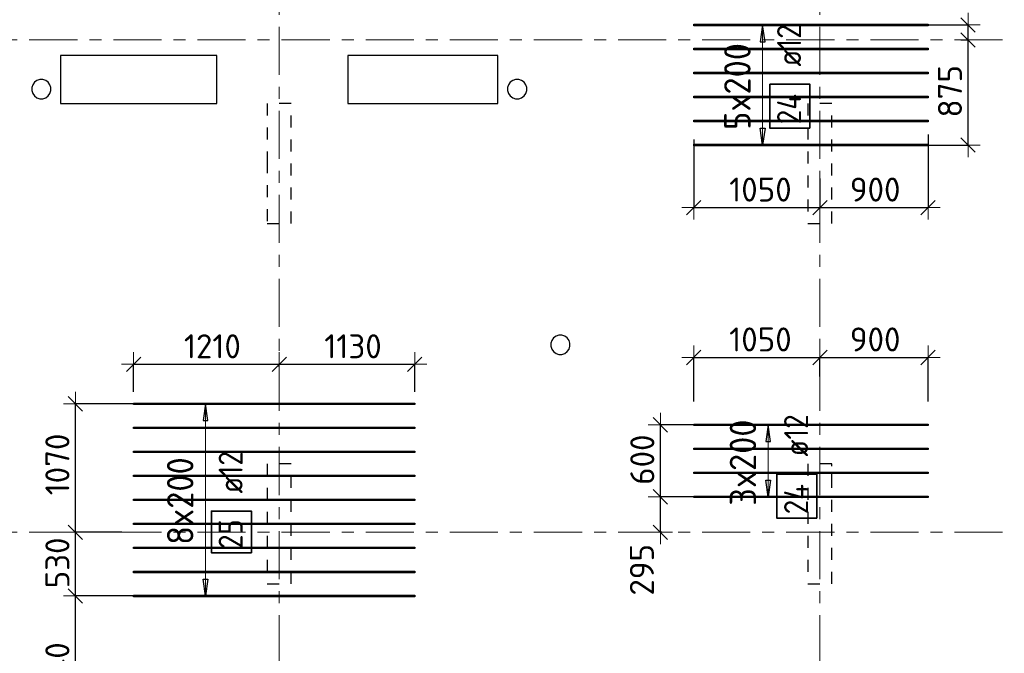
# Model space of a CAD drawing. Header units: metres. Extents: x -38 to 98, y -15 to 21.
# Tile 19 of 147: x 21.79 to 29.98, y 2.29 to 7.57. Entities that reach past the tile are written whole.
import ezdxf

# ---------------------------------------------------------------- set-up
doc = ezdxf.new("R2010")
doc.units = ezdxf.units.M
doc.header["$PDMODE"] = 65
for name, pattern in [('______11', [0.5, 0.4, -0.05, 0, -0.05]), ('______2', [0.0405, 0.03, -0.0105]), ('______5', [1.1, 0.8, -0.1, 0.1, -0.1])]:
    doc.linetypes.add(name, pattern=pattern)
for name, color, linetype, lineweight in [('XR$1$Осевая линия (1)', 7, '______5', 13), ('XR$4$Перекрытие (1)', 7, 'Continuous', 35), ('XR$4$Размерная линия (1)', 7, 'Continuous', 13)]:
    doc.layers.add(name, color=color, linetype=linetype, lineweight=lineweight)
doc.layers.add('XR$4$Арм.стержн.Доп. Арм верхн.зоны Х', color=7, linetype='Continuous', lineweight=35, true_color=0x8c8cff)
doc.layers.add('XR$6$Стена_ бетон несущ.', color=7, linetype='Continuous', lineweight=70, true_color=0xb4b496)
doc.styles.add('ISOCPEUR', font='txt')
doc.dimstyles.new('DIMSTYLE_3', dxfattribs={"dimtxt": 0.2, "dimasz": 0.2, "dimexe": 0, "dimexo": 0, "dimgap": 0.1, "dimtad": 2, "dimdec": 0, "dimlfac": 1000, "dimrnd": 5, "dimzin": 12, "dimdsep": 46, "dimtxsty": 'ISOCPEUR', "dimblk1": 'ALL_ML_STRICH', "dimblk2": 'ALL_ML_STRICH', "dimsah": 1, "dimcen": 0, "dimclrd": 7, "dimclre": 256, "dimclrt": 7, "dimadec": 0, "dimazin": 0, "dimtfac": 1, "dimtdec": 0, "dimtix": 1, "dimtmove": 2, "dimatfit": 3, "dimfxl": 0, "dimtzin": 0, "dimlwd": 0, "dimlwe": -3, "dimarcsym": 0})
doc.dimstyles.new('DIMSTYLE_33', dxfattribs={"dimtxt": 0.2, "dimasz": 0.2, "dimexe": 0, "dimexo": 0, "dimgap": 0.1, "dimtad": 2, "dimdec": 0, "dimlfac": 1000, "dimrnd": 5, "dimzin": 12, "dimdsep": 46, "dimtxsty": 'ISOCPEUR', "dimblk1": 'ALL_ML_STRICH', "dimblk2": 'ALL_ML_STRICH', "dimsah": 1, "dimcen": 0, "dimclrd": 7, "dimclre": 256, "dimclrt": 7, "dimadec": 0, "dimazin": 0, "dimtfac": 1, "dimtdec": 0, "dimtix": 1, "dimtmove": 2, "dimatfit": 3, "dimfxl": 0, "dimtvp": 1.2, "dimtzin": 0, "dimlwd": 0, "dimlwe": -3, "dimarcsym": 0})

# ---------------------------------------------------------------- blocks, each defined once
blk = doc.blocks.new('ALL_ML_STRICH')
at = {"color": 0, "linetype": 'ByBlock', "lineweight": -2}
for p, q in [((0, -0.5), (0, 0.5)), ((-1, 0), (0.5, 0)), ((-0.3, -0.3), (0.3, 0.3))]:
    blk.add_line(p, q, dxfattribs=at)
blk = doc.blocks.new('*D343')
at = {"layer": 'DEFPOINTS', "color": 7, "linetype": 'Continuous', "lineweight": 13, "transparency": 33554687}
for p in [(22.8071, 2.7692), (22.2537, 1.4292), (22.8071, 1.4292)]:
    blk.add_point(p, dxfattribs=at)
at = {"layer": 'XR$4$Размерная линия (1)', "color": 9, "linetype": 'Continuous', "lineweight": -2, "true_color": 0xc7c7c7, "transparency": 33554687}
for p, q in [((22.7871, 2.7692), (22.2537, 2.7692)), ((22.7871, 1.4292), (22.2537, 1.4292))]:
    blk.add_line(p, q, dxfattribs=at)
at = {"layer": 'XR$4$Размерная линия (1)', "color": 7, "linetype": 'Continuous', "lineweight": -2, "transparency": 33554687}
blk.add_line((22.2537, 1.4292), (22.2537, 2.7692), dxfattribs=at)
at = {"layer": 'XR$4$Размерная линия (1)', "color": 7, "linetype": 'Continuous', "lineweight": 13, "transparency": 33554687, "xscale": 0.2, "yscale": 0.2, "zscale": 0.2}
for p, rotation in [((22.2537, 2.7692), 90), ((22.2537, 1.4292), 270)]:
    blk.add_blockref('ALL_ML_STRICH', p, dxfattribs=dict(at, rotation=rotation))
at = {"layer": 'XR$4$Размерная линия (1)', "color": 7, "linetype": 'Continuous', "lineweight": 13, "transparency": 33554687, "insert": (22.1037, 2.1192), "char_height": 0.2, "width": 0.8, "attachment_point": 5, "rotation": 90, "style": 'ISOCPEUR'}
blk.add_mtext('\\A1;{1340}', dxfattribs=at)
blk = doc.blocks.new('*D344')
at = {"layer": 'DEFPOINTS', "color": 7, "linetype": 'Continuous', "lineweight": 13, "transparency": 33554687}
for p in [(22.6607, 3.3), (22.2537, 2.7692), (22.8071, 2.7692)]:
    blk.add_point(p, dxfattribs=at)
at = {"layer": 'XR$4$Размерная линия (1)', "color": 9, "linetype": 'Continuous', "lineweight": -2, "true_color": 0xc7c7c7, "transparency": 33554687}
for p, q in [((22.6407, 3.3), (22.2537, 3.3)), ((22.7871, 2.7692), (22.2537, 2.7692))]:
    blk.add_line(p, q, dxfattribs=at)
at = {"layer": 'XR$4$Размерная линия (1)', "color": 7, "linetype": 'Continuous', "lineweight": -2, "transparency": 33554687}
blk.add_line((22.2537, 2.7692), (22.2537, 3.3), dxfattribs=at)
at = {"layer": 'XR$4$Размерная линия (1)', "color": 7, "linetype": 'Continuous', "lineweight": 13, "transparency": 33554687, "xscale": 0.2, "yscale": 0.2, "zscale": 0.2}
for p, rotation in [((22.2537, 3.3), 90), ((22.2537, 2.7692), 270)]:
    blk.add_blockref('ALL_ML_STRICH', p, dxfattribs=dict(at, rotation=rotation))
at = {"layer": 'XR$4$Размерная линия (1)', "color": 7, "linetype": 'Continuous', "lineweight": 13, "transparency": 33554687, "insert": (22.1037, 3.0446), "char_height": 0.2, "width": 0.6, "attachment_point": 5, "rotation": 90, "style": 'ISOCPEUR'}
blk.add_mtext('\\A1;{530}', dxfattribs=at)
blk = doc.blocks.new('*D345')
at = {"layer": 'DEFPOINTS', "color": 7, "linetype": 'Continuous', "lineweight": 13, "transparency": 33554687}
for p in [(22.814, 4.3692), (22.2537, 3.3), (22.6607, 3.3)]:
    blk.add_point(p, dxfattribs=at)
at = {"layer": 'XR$4$Размерная линия (1)', "color": 9, "linetype": 'Continuous', "lineweight": -2, "true_color": 0xc7c7c7, "transparency": 33554687}
for p, q in [((22.794, 4.3692), (22.2537, 4.3692)), ((22.6407, 3.3), (22.2537, 3.3))]:
    blk.add_line(p, q, dxfattribs=at)
at = {"layer": 'XR$4$Размерная линия (1)', "color": 7, "linetype": 'Continuous', "lineweight": -2, "transparency": 33554687}
blk.add_line((22.2537, 3.3), (22.2537, 4.3692), dxfattribs=at)
at = {"layer": 'XR$4$Размерная линия (1)', "color": 7, "linetype": 'Continuous', "lineweight": 13, "transparency": 33554687, "xscale": 0.2, "yscale": 0.2, "zscale": 0.2}
for p, rotation in [((22.2537, 4.3692), 90), ((22.2537, 3.3), 270)]:
    blk.add_blockref('ALL_ML_STRICH', p, dxfattribs=dict(at, rotation=rotation))
at = {"layer": 'XR$4$Размерная линия (1)', "color": 7, "linetype": 'Continuous', "lineweight": 13, "transparency": 33554687, "insert": (22.1037, 3.8646), "char_height": 0.2, "width": 0.8, "attachment_point": 5, "rotation": 90, "style": 'ISOCPEUR'}
blk.add_mtext('\\A1;{1070}', dxfattribs=at)
blk = doc.blocks.new('*D346')
at = {"layer": 'DEFPOINTS', "color": 7, "linetype": 'Continuous', "lineweight": 13, "transparency": 33554687}
for p in [(22.7378, 4.6985), (23.95, 4.6572), (22.7378, 4.4479)]:
    blk.add_point(p, dxfattribs=at)
at = {"layer": 'XR$4$Размерная линия (1)', "color": 9, "linetype": 'Continuous', "lineweight": -2, "true_color": 0xc7c7c7, "transparency": 33554687}
for p, q in [((22.7378, 4.4679), (22.7378, 4.6985)), ((23.95, 4.6772), (23.95, 4.6985))]:
    blk.add_line(p, q, dxfattribs=at)
at = {"layer": 'XR$4$Размерная линия (1)', "color": 7, "linetype": 'Continuous', "lineweight": -2, "transparency": 33554687}
blk.add_line((22.7378, 4.6985), (23.95, 4.6985), dxfattribs=at)
at = {"layer": 'XR$4$Размерная линия (1)', "color": 7, "linetype": 'Continuous', "lineweight": 13, "transparency": 33554687, "xscale": 0.2, "yscale": 0.2, "zscale": 0.2, "rotation": 180}
blk.add_blockref('ALL_ML_STRICH', (22.7378, 4.6985), dxfattribs=at)
at = {"layer": 'XR$4$Размерная линия (1)', "color": 7, "linetype": 'Continuous', "lineweight": 13, "transparency": 33554687, "xscale": 0.2, "yscale": 0.2, "zscale": 0.2}
blk.add_blockref('ALL_ML_STRICH', (23.95, 4.6985), dxfattribs=at)
at = {"layer": 'XR$4$Размерная линия (1)', "color": 7, "linetype": 'Continuous', "lineweight": 13, "transparency": 33554687, "insert": (23.3939, 4.8485), "char_height": 0.2, "width": 0.8, "attachment_point": 5, "style": 'ISOCPEUR'}
blk.add_mtext('\\A1;{1210}', dxfattribs=at)
blk = doc.blocks.new('*D347')
at = {"layer": 'DEFPOINTS', "color": 7, "linetype": 'Continuous', "lineweight": 13, "transparency": 33554687}
for p in [(23.95, 4.6985), (23.95, 4.6572), (25.0778, 4.4482)]:
    blk.add_point(p, dxfattribs=at)
at = {"layer": 'XR$4$Размерная линия (1)', "color": 9, "linetype": 'Continuous', "lineweight": -2, "true_color": 0xc7c7c7, "transparency": 33554687}
for p, q in [((23.95, 4.6772), (23.95, 4.6985)), ((25.0778, 4.4682), (25.0778, 4.6985))]:
    blk.add_line(p, q, dxfattribs=at)
at = {"layer": 'XR$4$Размерная линия (1)', "color": 7, "linetype": 'Continuous', "lineweight": -2, "transparency": 33554687}
blk.add_line((23.95, 4.6985), (25.0778, 4.6985), dxfattribs=at)
at = {"layer": 'XR$4$Размерная линия (1)', "color": 7, "linetype": 'Continuous', "lineweight": 13, "transparency": 33554687, "xscale": 0.2, "yscale": 0.2, "zscale": 0.2, "rotation": 180}
blk.add_blockref('ALL_ML_STRICH', (23.95, 4.6985), dxfattribs=at)
at = {"layer": 'XR$4$Размерная линия (1)', "color": 7, "linetype": 'Continuous', "lineweight": 13, "transparency": 33554687, "xscale": 0.2, "yscale": 0.2, "zscale": 0.2}
blk.add_blockref('ALL_ML_STRICH', (25.0778, 4.6985), dxfattribs=at)
at = {"layer": 'XR$4$Размерная линия (1)', "color": 7, "linetype": 'Continuous', "lineweight": 13, "transparency": 33554687, "insert": (24.5639, 4.8485), "char_height": 0.2, "width": 0.8, "attachment_point": 5, "style": 'ISOCPEUR'}
blk.add_mtext('\\A1;{1130}', dxfattribs=at)
blk = doc.blocks.new('*D359')
at = {"layer": 'DEFPOINTS', "color": 7, "linetype": 'Continuous', "lineweight": 13, "transparency": 33554687}
for p in [(27.4633, 3.5946), (27.1217, 3.3), (27.1547, 3.3)]:
    blk.add_point(p, dxfattribs=at)
at = {"layer": 'XR$4$Размерная линия (1)', "color": 9, "linetype": 'Continuous', "lineweight": -2, "true_color": 0xc7c7c7, "transparency": 33554687}
for p, q in [((27.4433, 3.5946), (27.1217, 3.5946)), ((27.1347, 3.3), (27.1217, 3.3))]:
    blk.add_line(p, q, dxfattribs=at)
at = {"layer": 'XR$4$Размерная линия (1)', "color": 7, "linetype": 'Continuous', "lineweight": -2, "transparency": 33554687}
blk.add_line((27.1217, 3.3), (27.1217, 3.5946), dxfattribs=at)
at = {"layer": 'XR$4$Размерная линия (1)', "color": 7, "linetype": 'Continuous', "lineweight": 13, "transparency": 33554687, "xscale": 0.2, "yscale": 0.2, "zscale": 0.2}
for p, rotation in [((27.1217, 3.5946), 90), ((27.1217, 3.3), 270)]:
    blk.add_blockref('ALL_ML_STRICH', p, dxfattribs=dict(at, rotation=rotation))
at = {"layer": 'XR$4$Размерная линия (1)', "color": 7, "linetype": 'Continuous', "lineweight": 13, "transparency": 33554687, "insert": (26.968, 2.987), "char_height": 0.2, "width": 0.6, "attachment_point": 5, "rotation": 90, "style": 'ISOCPEUR'}
blk.add_mtext('\\A1;{295}', dxfattribs=at)
blk = doc.blocks.new('*D360')
at = {"layer": 'DEFPOINTS', "color": 7, "linetype": 'Continuous', "lineweight": 13, "transparency": 33554687}
for p in [(27.4908, 4.1946), (27.1217, 3.5946), (27.4633, 3.5946)]:
    blk.add_point(p, dxfattribs=at)
at = {"layer": 'XR$4$Размерная линия (1)', "color": 9, "linetype": 'Continuous', "lineweight": -2, "true_color": 0xc7c7c7, "transparency": 33554687}
for p, q in [((27.4708, 4.1946), (27.1217, 4.1946)), ((27.4433, 3.5946), (27.1217, 3.5946))]:
    blk.add_line(p, q, dxfattribs=at)
at = {"layer": 'XR$4$Размерная линия (1)', "color": 7, "linetype": 'Continuous', "lineweight": -2, "transparency": 33554687}
blk.add_line((27.1217, 3.5946), (27.1217, 4.1946), dxfattribs=at)
at = {"layer": 'XR$4$Размерная линия (1)', "color": 7, "linetype": 'Continuous', "lineweight": 13, "transparency": 33554687, "xscale": 0.2, "yscale": 0.2, "zscale": 0.2}
for p, rotation in [((27.1217, 4.1946), 90), ((27.1217, 3.5946), 270)]:
    blk.add_blockref('ALL_ML_STRICH', p, dxfattribs=dict(at, rotation=rotation))
at = {"layer": 'XR$4$Размерная линия (1)', "color": 7, "linetype": 'Continuous', "lineweight": 13, "transparency": 33554687, "insert": (26.9717, 3.9046), "char_height": 0.2, "width": 0.6, "attachment_point": 5, "rotation": 90, "style": 'ISOCPEUR'}
blk.add_mtext('\\A1;{600}', dxfattribs=at)
blk = doc.blocks.new('*D361')
at = {"layer": 'DEFPOINTS', "color": 7, "linetype": 'Continuous', "lineweight": 13, "transparency": 33554687}
for p in [(29.6014, 7.4), (29.2984, 6.5243), (29.6823, 6.5243)]:
    blk.add_point(p, dxfattribs=at)
at = {"layer": 'XR$4$Размерная линия (1)', "color": 9, "linetype": 'Continuous', "lineweight": -2, "true_color": 0xc7c7c7, "transparency": 33554687}
for p, q in [((29.6214, 7.4), (29.6823, 7.4)), ((29.3184, 6.5243), (29.6823, 6.5243))]:
    blk.add_line(p, q, dxfattribs=at)
at = {"layer": 'XR$4$Размерная линия (1)', "color": 7, "linetype": 'Continuous', "lineweight": -2, "transparency": 33554687}
blk.add_line((29.6823, 6.5243), (29.6823, 7.4), dxfattribs=at)
at = {"layer": 'XR$4$Размерная линия (1)', "color": 7, "linetype": 'Continuous', "lineweight": 13, "transparency": 33554687, "xscale": 0.2, "yscale": 0.2, "zscale": 0.2}
for p, rotation in [((29.6823, 7.4), 90), ((29.6823, 6.5243), 270)]:
    blk.add_blockref('ALL_ML_STRICH', p, dxfattribs=dict(at, rotation=rotation))
at = {"layer": 'XR$4$Размерная линия (1)', "color": 7, "linetype": 'Continuous', "lineweight": 13, "transparency": 33554687, "insert": (29.5323, 6.9722), "char_height": 0.2, "width": 0.6, "attachment_point": 5, "rotation": 90, "style": 'ISOCPEUR'}
blk.add_mtext('\\A1;{875}', dxfattribs=at)
blk = doc.blocks.new('*D362')
at = {"layer": 'DEFPOINTS', "color": 7, "linetype": 'Continuous', "lineweight": 13, "transparency": 33554687}
for p in [(29.2653, 7.5243), (29.6014, 7.4), (29.6823, 7.4)]:
    blk.add_point(p, dxfattribs=at)
at = {"layer": 'XR$4$Размерная линия (1)', "color": 9, "linetype": 'Continuous', "lineweight": -2, "true_color": 0xc7c7c7, "transparency": 33554687}
for p, q in [((29.2853, 7.5243), (29.6823, 7.5243)), ((29.6214, 7.4), (29.6823, 7.4))]:
    blk.add_line(p, q, dxfattribs=at)
at = {"layer": 'XR$4$Размерная линия (1)', "color": 7, "linetype": 'Continuous', "lineweight": -2, "transparency": 33554687}
blk.add_line((29.6823, 7.4), (29.6823, 7.5243), dxfattribs=at)
at = {"layer": 'XR$4$Размерная линия (1)', "color": 7, "linetype": 'Continuous', "lineweight": 13, "transparency": 33554687, "xscale": 0.2, "yscale": 0.2, "zscale": 0.2}
for p, rotation in [((29.6823, 7.5243), 90), ((29.6823, 7.4), 270)]:
    blk.add_blockref('ALL_ML_STRICH', p, dxfattribs=dict(at, rotation=rotation))
at = {"layer": 'XR$4$Размерная линия (1)', "color": 7, "linetype": 'Continuous', "lineweight": 13, "transparency": 33554687, "insert": (29.5314, 7.8746), "char_height": 0.2, "width": 0.6, "attachment_point": 5, "rotation": 90, "style": 'ISOCPEUR'}
blk.add_mtext('\\A1;{125}', dxfattribs=at)
blk = doc.blocks.new('*D363')
at = {"layer": 'DEFPOINTS', "color": 7, "linetype": 'Continuous', "lineweight": 13, "transparency": 33554687}
for p in [(27.3994, 6.5896), (28.45, 6.2667), (27.3994, 6.0037)]:
    blk.add_point(p, dxfattribs=at)
at = {"layer": 'XR$4$Размерная линия (1)', "color": 9, "linetype": 'Continuous', "lineweight": -2, "true_color": 0xc7c7c7, "transparency": 33554687}
for p, q in [((27.3994, 6.5696), (27.3994, 6.0037)), ((28.45, 6.2467), (28.45, 6.0037))]:
    blk.add_line(p, q, dxfattribs=at)
at = {"layer": 'XR$4$Размерная линия (1)', "color": 7, "linetype": 'Continuous', "lineweight": -2, "transparency": 33554687}
blk.add_line((27.3994, 6.0037), (28.45, 6.0037), dxfattribs=at)
at = {"layer": 'XR$4$Размерная линия (1)', "color": 7, "linetype": 'Continuous', "lineweight": 13, "transparency": 33554687, "xscale": 0.2, "yscale": 0.2, "zscale": 0.2, "rotation": 180}
blk.add_blockref('ALL_ML_STRICH', (27.3994, 6.0037), dxfattribs=at)
at = {"layer": 'XR$4$Размерная линия (1)', "color": 7, "linetype": 'Continuous', "lineweight": 13, "transparency": 33554687, "xscale": 0.2, "yscale": 0.2, "zscale": 0.2}
blk.add_blockref('ALL_ML_STRICH', (28.45, 6.0037), dxfattribs=at)
at = {"layer": 'XR$4$Размерная линия (1)', "color": 7, "linetype": 'Continuous', "lineweight": 13, "transparency": 33554687, "insert": (27.9547, 6.1537), "char_height": 0.2, "width": 0.8, "attachment_point": 5, "style": 'ISOCPEUR'}
blk.add_mtext('\\A1;{1050}', dxfattribs=at)
blk = doc.blocks.new('*D364')
at = {"layer": 'DEFPOINTS', "color": 7, "linetype": 'Continuous', "lineweight": 13, "transparency": 33554687}
for p in [(29.3494, 6.6326), (28.45, 6.2667), (28.45, 6.0037)]:
    blk.add_point(p, dxfattribs=at)
at = {"layer": 'XR$4$Размерная линия (1)', "color": 9, "linetype": 'Continuous', "lineweight": -2, "true_color": 0xc7c7c7, "transparency": 33554687}
for p, q in [((29.3494, 6.6126), (29.3494, 6.0037)), ((28.45, 6.2467), (28.45, 6.0037))]:
    blk.add_line(p, q, dxfattribs=at)
at = {"layer": 'XR$4$Размерная линия (1)', "color": 7, "linetype": 'Continuous', "lineweight": -2, "transparency": 33554687}
blk.add_line((28.45, 6.0037), (29.3494, 6.0037), dxfattribs=at)
at = {"layer": 'XR$4$Размерная линия (1)', "color": 7, "linetype": 'Continuous', "lineweight": 13, "transparency": 33554687, "xscale": 0.2, "yscale": 0.2, "zscale": 0.2, "rotation": 180}
blk.add_blockref('ALL_ML_STRICH', (28.45, 6.0037), dxfattribs=at)
at = {"layer": 'XR$4$Размерная линия (1)', "color": 7, "linetype": 'Continuous', "lineweight": 13, "transparency": 33554687, "xscale": 0.2, "yscale": 0.2, "zscale": 0.2}
blk.add_blockref('ALL_ML_STRICH', (29.3494, 6.0037), dxfattribs=at)
at = {"layer": 'XR$4$Размерная линия (1)', "color": 7, "linetype": 'Continuous', "lineweight": 13, "transparency": 33554687, "insert": (28.9097, 6.1537), "char_height": 0.2, "width": 0.6, "attachment_point": 5, "style": 'ISOCPEUR'}
blk.add_mtext('\\A1;{900}', dxfattribs=at)
blk = doc.blocks.new('*D540')
at = {"layer": 'DEFPOINTS', "color": 7, "linetype": 'Continuous', "lineweight": 13, "transparency": 33554687}
for p in [(27.3994, 4.7555), (28.45, 4.4972), (27.3994, 4.2886)]:
    blk.add_point(p, dxfattribs=at)
at = {"layer": 'XR$4$Размерная линия (1)', "color": 9, "linetype": 'Continuous', "lineweight": -2, "true_color": 0xc7c7c7, "transparency": 33554687}
for p, q in [((27.3994, 4.3886), (27.3994, 4.7555)), ((28.45, 4.5972), (28.45, 4.7555))]:
    blk.add_line(p, q, dxfattribs=at)
at = {"layer": 'XR$4$Размерная линия (1)', "color": 7, "linetype": 'Continuous', "lineweight": -2, "transparency": 33554687}
blk.add_line((27.3994, 4.7555), (28.45, 4.7555), dxfattribs=at)
at = {"layer": 'XR$4$Размерная линия (1)', "color": 7, "linetype": 'Continuous', "lineweight": 13, "transparency": 33554687, "xscale": 0.2, "yscale": 0.2, "zscale": 0.2, "rotation": 180}
blk.add_blockref('ALL_ML_STRICH', (27.3994, 4.7555), dxfattribs=at)
at = {"layer": 'XR$4$Размерная линия (1)', "color": 7, "linetype": 'Continuous', "lineweight": 13, "transparency": 33554687, "xscale": 0.2, "yscale": 0.2, "zscale": 0.2}
blk.add_blockref('ALL_ML_STRICH', (28.45, 4.7555), dxfattribs=at)
at = {"layer": 'XR$4$Размерная линия (1)', "color": 7, "linetype": 'Continuous', "lineweight": 13, "transparency": 33554687, "insert": (27.9547, 4.9055), "char_height": 0.2, "width": 0.8, "attachment_point": 5, "style": 'ISOCPEUR'}
blk.add_mtext('\\A1;{1050}', dxfattribs=at)
blk = doc.blocks.new('*D541')
at = {"layer": 'DEFPOINTS', "color": 7, "linetype": 'Continuous', "lineweight": 13, "transparency": 33554687}
for p in [(28.45, 4.7555), (28.45, 4.4972), (29.3494, 4.2886)]:
    blk.add_point(p, dxfattribs=at)
at = {"layer": 'XR$4$Размерная линия (1)', "color": 9, "linetype": 'Continuous', "lineweight": -2, "true_color": 0xc7c7c7, "transparency": 33554687}
for p, q in [((28.45, 4.5972), (28.45, 4.7555)), ((29.3494, 4.3886), (29.3494, 4.7555))]:
    blk.add_line(p, q, dxfattribs=at)
at = {"layer": 'XR$4$Размерная линия (1)', "color": 7, "linetype": 'Continuous', "lineweight": -2, "transparency": 33554687}
blk.add_line((28.45, 4.7555), (29.3494, 4.7555), dxfattribs=at)
at = {"layer": 'XR$4$Размерная линия (1)', "color": 7, "linetype": 'Continuous', "lineweight": 13, "transparency": 33554687, "xscale": 0.2, "yscale": 0.2, "zscale": 0.2, "rotation": 180}
blk.add_blockref('ALL_ML_STRICH', (28.45, 4.7555), dxfattribs=at)
at = {"layer": 'XR$4$Размерная линия (1)', "color": 7, "linetype": 'Continuous', "lineweight": 13, "transparency": 33554687, "xscale": 0.2, "yscale": 0.2, "zscale": 0.2}
blk.add_blockref('ALL_ML_STRICH', (29.3494, 4.7555), dxfattribs=at)
at = {"layer": 'XR$4$Размерная линия (1)', "color": 7, "linetype": 'Continuous', "lineweight": 13, "transparency": 33554687, "insert": (28.9097, 4.9055), "char_height": 0.2, "width": 0.6, "attachment_point": 5, "style": 'ISOCPEUR'}
blk.add_mtext('\\A1;{900}', dxfattribs=at)

msp = doc.modelspace()

# ---------------------------------------------------------------- linework, layer by layer
at = {"layer": 'XR$1$Осевая линия (1)', "color": 253, "linetype": '______11', "lineweight": 13, "true_color": 0xa0a0a0, "transparency": 33554687}
for p, q in [((28.45, -3.39), (28.45, 8.92)), ((23.95, -3.39), (23.95, 8.13)), ((-2.63, 7.4), (62.6, 7.4)), ((-2.63, 3.3), (62.6, 3.3))]:
    msp.add_line(p, q, dxfattribs=at)
at = {"layer": 'XR$4$Арм.стержн.Доп. Арм верхн.зоны Х', "color": 253, "linetype": 'Continuous', "lineweight": -3, "true_color": 0xa0a0a0, "transparency": 33554687}
for p, q in [((27.9729, 7.5246), (27.8729, 7.5246)), ((27.9729, 7.5246), (28.0729, 7.5246)), ((27.9729, 6.5246), (27.8729, 6.5246)), ((27.9729, 6.5246), (28.0729, 6.5246)), ((23.3357, 4.3692), (23.2357, 4.3692)), ((23.3357, 4.3692), (23.4357, 4.3692)), ((28.0191, 4.1946), (27.9191, 4.1946)), ((28.0191, 4.1946), (28.1191, 4.1946)), ((28.0191, 3.5946), (27.9191, 3.5946)), ((28.0191, 3.5946), (28.1191, 3.5946)), ((23.3357, 2.7692), (23.2357, 2.7692)), ((23.3357, 2.7692), (23.4357, 2.7692))]:
    msp.add_line(p, q, dxfattribs=at)
at = {"layer": 'XR$4$Арм.стержн.Доп. Арм верхн.зоны Х', "color": 7, "linetype": 'Continuous', "lineweight": 25, "transparency": 33554687}
for p, q in [((27.9729, 7.5246), (27.9529, 7.3846)), ((27.9929, 7.3846), (27.9729, 7.5246)), ((27.9529, 7.3846), (27.9929, 7.3846)), ((27.9729, 6.5246), (27.9529, 6.6646)), ((27.9529, 6.6646), (27.9929, 6.6646)), ((27.9929, 6.6646), (27.9729, 6.5246)), ((23.3357, 4.3692), (23.3157, 4.2292)), ((23.3557, 4.2292), (23.3357, 4.3692)), ((23.3157, 4.2292), (23.3557, 4.2292)), ((28.0191, 4.1946), (27.9991, 4.0546)), ((28.0391, 4.0546), (28.0191, 4.1946)), ((27.9991, 4.0546), (28.0391, 4.0546)), ((28.0191, 3.5946), (27.9991, 3.7346)), ((27.9991, 3.7346), (28.0391, 3.7346)), ((28.0391, 3.7346), (28.0191, 3.5946)), ((23.3357, 2.7692), (23.3157, 2.9092)), ((23.3157, 2.9092), (23.3557, 2.9092)), ((23.3557, 2.9092), (23.3357, 2.7692))]:
    msp.add_line(p, q, dxfattribs=at)
at = {"layer": 'XR$4$Арм.стержн.Доп. Арм верхн.зоны Х', "color": 7, "linetype": 'Continuous', "lineweight": 13, "transparency": 33554687}
for p, q in [((27.9729, 7.5246), (27.9729, 7.5246)), ((27.9729, 6.5246), (27.9729, 7.5246)), ((27.9729, 6.5246), (27.9729, 6.5246)), ((23.3357, 4.3692), (23.3357, 4.3692)), ((23.3357, 2.7692), (23.3357, 4.3692)), ((28.0191, 4.1946), (28.0191, 4.1946)), ((28.0191, 3.5946), (28.0191, 4.1946)), ((28.0191, 3.5946), (28.0191, 3.5946)), ((23.3357, 2.7692), (23.3357, 2.7692))]:
    msp.add_line(p, q, dxfattribs=at)
at = {"layer": 'XR$4$Арм.стержн.Доп. Арм верхн.зоны Х', "color": 34, "linetype": 'Continuous', "lineweight": 25, "transparency": 33554687}
for points in [[(29.3494, 7.5186), (27.3994, 7.5186), (27.3994, 7.5306), (29.3494, 7.5306), (29.3494, 7.5186)], [(29.3494, 7.3186), (27.3994, 7.3186), (27.3994, 7.3306), (29.3494, 7.3306), (29.3494, 7.3186)], [(29.3494, 7.1186), (27.3994, 7.1186), (27.3994, 7.1306), (29.3494, 7.1306), (29.3494, 7.1186)], [(29.3494, 6.9186), (27.3994, 6.9186), (27.3994, 6.9306), (29.3494, 6.9306), (29.3494, 6.9186)], [(29.3494, 6.7186), (27.3994, 6.7186), (27.3994, 6.7306), (29.3494, 6.7306), (29.3494, 6.7186)], [(29.3494, 6.5186), (27.3994, 6.5186), (27.3994, 6.5306), (29.3494, 6.5306), (29.3494, 6.5186)], [(25.0778, 4.3632), (22.7378, 4.3632), (22.7378, 4.3752), (25.0778, 4.3752), (25.0778, 4.3632)], [(29.3494, 4.1886), (27.3994, 4.1886), (27.3994, 4.2006), (29.3494, 4.2006), (29.3494, 4.1886)], [(25.0778, 4.1632), (22.7378, 4.1632), (22.7378, 4.1752), (25.0778, 4.1752), (25.0778, 4.1632)], [(25.0778, 3.9632), (22.7378, 3.9632), (22.7378, 3.9752), (25.0778, 3.9752), (25.0778, 3.9632)], [(29.3494, 3.9886), (27.3994, 3.9886), (27.3994, 4.0006), (29.3494, 4.0006), (29.3494, 3.9886)], [(25.0778, 3.7632), (22.7378, 3.7632), (22.7378, 3.7752), (25.0778, 3.7752), (25.0778, 3.7632)], [(29.3494, 3.7886), (27.3994, 3.7886), (27.3994, 3.8006), (29.3494, 3.8006), (29.3494, 3.7886)], [(25.0778, 3.5632), (22.7378, 3.5632), (22.7378, 3.5752), (25.0778, 3.5752), (25.0778, 3.5632)], [(29.3494, 3.5886), (27.3994, 3.5886), (27.3994, 3.6006), (29.3494, 3.6006), (29.3494, 3.5886)], [(25.0778, 3.3632), (22.7378, 3.3632), (22.7378, 3.3752), (25.0778, 3.3752), (25.0778, 3.3632)], [(25.0778, 3.1632), (22.7378, 3.1632), (22.7378, 3.1752), (25.0778, 3.1752), (25.0778, 3.1632)], [(25.0778, 2.9632), (22.7378, 2.9632), (22.7378, 2.9752), (25.0778, 2.9752), (25.0778, 2.9632)], [(25.0778, 2.7632), (22.7378, 2.7632), (22.7378, 2.7752), (25.0778, 2.7752), (25.0778, 2.7632)]]:
    msp.add_lwpolyline(points, dxfattribs=at)
at = {"layer": 'XR$4$Арм.стержн.Доп. Арм верхн.зоны Х', "color": 7, "linetype": 'Continuous', "lineweight": 35, "transparency": 33554687}
for points in [[(28.3666, 6.6647), (28.3666, 7.0313), (28.0333, 7.0313), (28.0333, 6.6647), (28.3666, 6.6647)], [(28.4249, 3.4162), (28.4249, 3.7829), (28.0916, 3.7829), (28.0916, 3.4162), (28.4249, 3.4162)], [(23.719, 3.1294), (23.719, 3.4761), (23.3856, 3.4761), (23.3856, 3.1294), (23.719, 3.1294)]]:
    msp.add_lwpolyline(points, dxfattribs=at)
at = {"layer": 'XR$4$Перекрытие (1)', "color": 7, "linetype": 'Continuous', "lineweight": 25, "transparency": 33554687}
for p, q in [((23.4299, 7.2702), (22.1299, 7.27)), ((22.1299, 7.27), (22.13, 6.87)), ((23.43, 6.8702), (23.4299, 7.2702)), ((25.7699, 7.2702), (24.5199, 7.27)), ((24.5199, 7.27), (24.52, 6.87)), ((25.77, 6.8702), (25.7699, 7.2702)), ((21.9333, 7.0621), (21.9129, 7.0473)), ((21.9573, 7.0699), (21.9333, 7.0621)), ((21.9825, 7.0699), (21.9573, 7.0699)), ((22.0065, 7.0621), (21.9825, 7.0699)), ((22.027, 7.0473), (22.0065, 7.0621)), ((25.8935, 7.0621), (25.873, 7.0473)), ((25.9175, 7.0699), (25.8935, 7.0621)), ((25.9427, 7.0699), (25.9175, 7.0699)), ((25.9667, 7.0621), (25.9427, 7.0699)), ((25.9871, 7.0473), (25.9667, 7.0621)), ((21.898, 7.0269), (21.8902, 7.0029)), ((21.8902, 7.0029), (21.8902, 6.9776)), ((21.8902, 6.9776), (21.898, 6.9536)), ((21.9129, 7.0473), (21.898, 7.0269)), ((22.0418, 7.0269), (22.027, 7.0473)), ((22.0496, 7.0029), (22.0418, 7.0269)), ((22.0418, 6.9536), (22.0496, 6.9776)), ((22.0496, 6.9776), (22.0496, 7.0029)), ((25.8582, 7.0269), (25.8504, 7.0029)), ((25.8504, 7.0029), (25.8504, 6.9776)), ((25.8504, 6.9776), (25.8582, 6.9536)), ((25.873, 7.0473), (25.8582, 7.0269)), ((26.002, 7.0269), (25.9871, 7.0473)), ((26.0098, 7.0029), (26.002, 7.0269)), ((26.002, 6.9536), (26.0098, 6.9776)), ((26.0098, 6.9776), (26.0098, 7.0029)), ((21.898, 6.9536), (21.9129, 6.9332)), ((21.9129, 6.9332), (21.9333, 6.9184)), ((21.9333, 6.9184), (21.9573, 6.9106)), ((21.9573, 6.9106), (21.9825, 6.9106)), ((21.9825, 6.9106), (22.0065, 6.9184)), ((22.0065, 6.9184), (22.027, 6.9332)), ((22.027, 6.9332), (22.0418, 6.9536)), ((25.8582, 6.9536), (25.873, 6.9332)), ((25.873, 6.9332), (25.8935, 6.9184)), ((25.8935, 6.9184), (25.9175, 6.9106)), ((25.9175, 6.9106), (25.9427, 6.9106)), ((25.9427, 6.9106), (25.9667, 6.9184)), ((25.9667, 6.9184), (25.9871, 6.9332)), ((25.9871, 6.9332), (26.002, 6.9536)), ((22.13, 6.87), (23.43, 6.8702)), ((24.52, 6.87), (25.77, 6.8702)), ((26.233, 4.918), (26.2181, 4.8976)), ((26.2534, 4.9328), (26.233, 4.918)), ((26.2774, 4.9406), (26.2534, 4.9328)), ((26.3026, 4.9406), (26.2774, 4.9406)), ((26.3266, 4.9328), (26.3026, 4.9406)), ((26.347, 4.918), (26.3266, 4.9328)), ((26.3619, 4.8976), (26.347, 4.918)), ((26.2181, 4.8976), (26.2103, 4.8736)), ((26.2103, 4.8736), (26.2103, 4.8483)), ((26.2103, 4.8483), (26.2181, 4.8243)), ((26.3697, 4.8736), (26.3619, 4.8976)), ((26.3619, 4.8243), (26.3697, 4.8483)), ((26.3697, 4.8483), (26.3697, 4.8736)), ((26.2181, 4.8243), (26.233, 4.8039)), ((26.233, 4.8039), (26.2534, 4.7891)), ((26.2534, 4.7891), (26.2774, 4.7813)), ((26.2774, 4.7813), (26.3026, 4.7813)), ((26.3026, 4.7813), (26.3266, 4.7891)), ((26.3266, 4.7891), (26.347, 4.8039)), ((26.347, 4.8039), (26.3619, 4.8243))]:
    msp.add_line(p, q, dxfattribs=at)
at = {"layer": 'XR$6$Стена_ бетон несущ.', "color": 253, "linetype": '______2', "lineweight": -3, "true_color": 0xa0a0a0, "transparency": 33554687}
for p, q in [((24.05, 6.87), (23.85, 6.87)), ((23.85, 6.87), (23.85, 6.67)), ((24.05, 6.67), (24.05, 6.87)), ((28.55, 6.87), (28.35, 6.87)), ((28.35, 6.87), (28.35, 5.87)), ((28.55, 5.87), (28.55, 6.87)), ((23.85, 6.67), (23.85, 6.47)), ((24.05, 5.87), (24.05, 6.67)), ((23.85, 6.47), (23.85, 6.39)), ((23.85, 6.39), (23.85, 5.87)), ((23.85, 5.87), (24.05, 5.87)), ((28.35, 5.87), (28.55, 5.87)), ((24.05, 3.87), (23.85, 3.87)), ((23.85, 3.87), (23.85, 2.87)), ((24.05, 2.87), (24.05, 3.87)), ((28.55, 3.87), (28.35, 3.87)), ((28.35, 3.87), (28.35, 2.87)), ((28.55, 3.85), (28.55, 3.87)), ((28.55, 3.7), (28.55, 3.85)), ((28.55, 2.87), (28.55, 3.7)), ((23.85, 2.87), (24.05, 2.87)), ((28.35, 2.87), (28.55, 2.87))]:
    msp.add_line(p, q, dxfattribs=at)

# ---------------------------------------------------------------- texts
at = {"layer": 'XR$4$Арм.стержн.Доп. Арм верхн.зоны Х', "color": 7, "linetype": 'Continuous', "lineweight": 25, "transparency": 33554687, "char_height": 0.2, "attachment_point": 7, "rotation": 90, "style": 'ISOCPEUR'}
for s, insert, width in [('\\W0.89; ø12 ', (28.2933, 7.0647), 0.749105), ('\\W0.88;24', (28.2933, 6.698), 0.387995), ('\\W0.89; ø12 ', (28.3516, 3.8162), 0.749105), ('\\W0.89; ø12 ', (23.6456, 3.5094), 0.749105), ('\\W0.88;24', (28.3516, 3.4495), 0.387995), ('\\W0.87;25', (23.6456, 3.1628), 0.367208)]:
    msp.add_mtext(s, dxfattribs=dict(at, insert=insert, width=width))
at = {"layer": 'XR$4$Арм.стержн.Доп. Арм верхн.зоны Х', "color": 7, "linetype": 'Continuous', "lineweight": 13, "transparency": 33554687, "char_height": 0.22, "width": 0.873359, "attachment_point": 7, "rotation": 90, "style": 'ISOCPEUR'}
for s, insert in [('\\W0.95;5x200', (27.8729, 6.6506)), ('\\W0.95;3x200', (27.9191, 3.5206)), ('\\W0.95;8x200', (23.2357, 3.1952))]:
    msp.add_mtext(s, dxfattribs=dict(at, insert=insert))

# ---------------------------------------------------------------- dimensions: what is measured, and where the dimension line sits
at = {"layer": 'XR$4$Размерная линия (1)', "color": 7, "linetype": 'Continuous', "lineweight": 13, "transparency": 33554687}
for base, p1, p2, dimstyle, picture, middle in [((29.6823, 7.5243), (29.6214, 7.4), (29.2853, 7.5243), 'DIMSTYLE_33', '*D362', (29.5314, 7.8746)), ((29.6823, 7.4), (29.3184, 6.5243), (29.6214, 7.4), 'DIMSTYLE_3', '*D361', (29.5323, 6.9722)), ((22.2537, 4.3692), (22.6407, 3.3), (22.794, 4.3692), 'DIMSTYLE_3', '*D345', (22.1037, 3.8646)), ((27.1217, 4.1946), (27.4433, 3.5946), (27.4708, 4.1946), 'DIMSTYLE_3', '*D360', (26.9717, 3.9046)), ((27.1217, 3.5946), (27.1347, 3.3), (27.4433, 3.5946), 'DIMSTYLE_33', '*D359', (26.968, 2.987)), ((22.2537, 3.3), (22.7871, 2.7692), (22.6407, 3.3), 'DIMSTYLE_33', '*D344', (22.1037, 3.0446)), ((22.2537, 2.7692), (22.7871, 1.4292), (22.7871, 2.7692), 'DIMSTYLE_3', '*D343', (22.1037, 2.1192))]:
    dim = msp.add_linear_dim(base=base, p1=p1, p2=p2, angle=90, dimstyle=dimstyle, override={"dimpost": '<>', "dimclrd": 7, "dimclre": 9, "dimclrt": 7, "dimlwd": 0, "dimlwe": 65533}, dxfattribs=at)
    dim.commit()
    dim.dimension.update_dxf_attribs({"geometry": picture, "text_midpoint": middle, "dimtype": 160})
for base, p1, p2, picture, middle in [((28.45, 6.0037), (27.3994, 6.5696), (28.45, 6.2467), '*D363', (27.9547, 6.1537)), ((29.3494, 6.0037), (28.45, 6.2467), (29.3494, 6.6126), '*D364', (28.9097, 6.1537)), ((28.45, 4.7555), (27.3994, 4.3886), (28.45, 4.5972), '*D540', (27.9547, 4.9055)), ((29.3494, 4.7555), (28.45, 4.5972), (29.3494, 4.3886), '*D541', (28.9097, 4.9055)), ((23.95, 4.6985), (22.7378, 4.4679), (23.95, 4.6772), '*D346', (23.3939, 4.8485)), ((25.0778, 4.6985), (23.95, 4.6772), (25.0778, 4.4682), '*D347', (24.5639, 4.8485))]:
    dim = msp.add_linear_dim(base=base, p1=p1, p2=p2, dimstyle='DIMSTYLE_3', override={"dimpost": '<>', "dimclrd": 7, "dimclre": 9, "dimclrt": 7, "dimlwd": 0, "dimlwe": 65533}, dxfattribs=at)
    dim.commit()
    dim.dimension.update_dxf_attribs({"geometry": picture, "text_midpoint": middle, "dimtype": 160})

doc.saveas('drawing.dxf')
